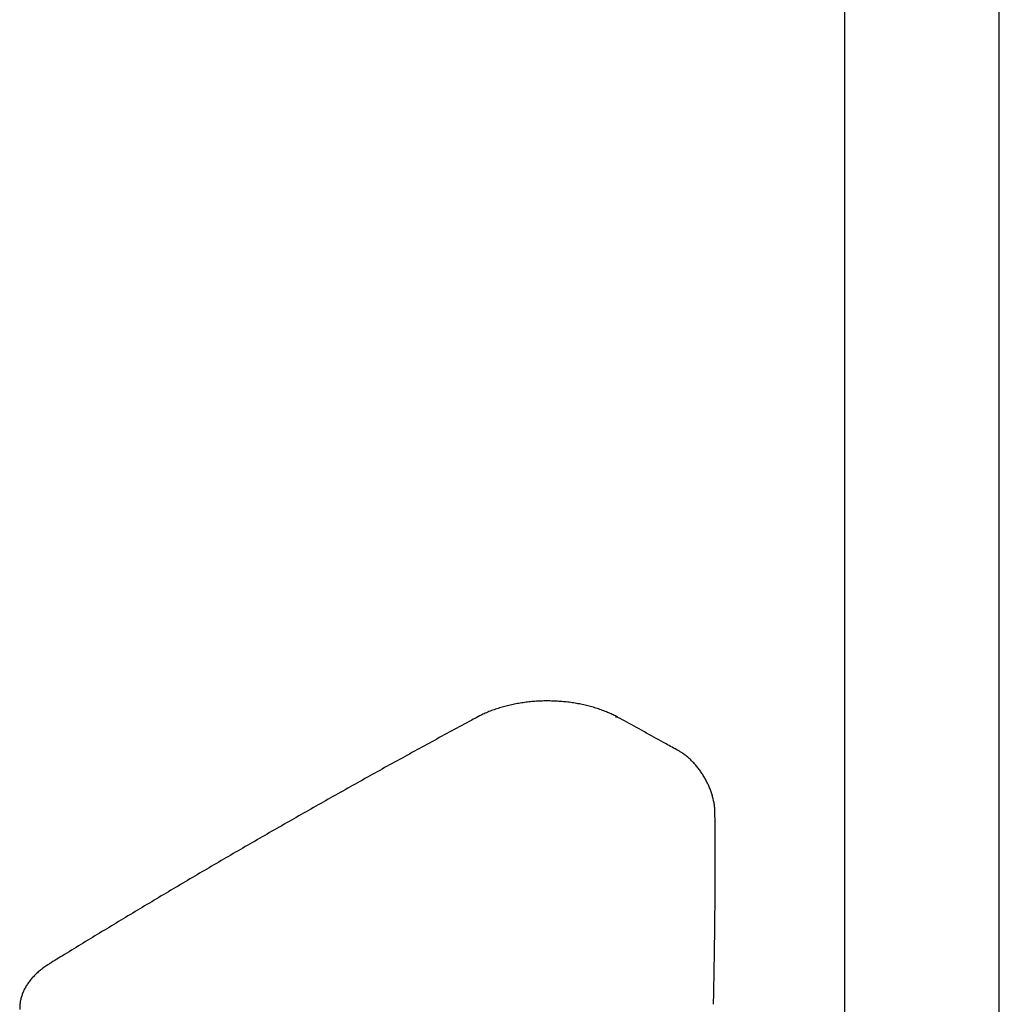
# Model space of a CAD drawing. Header units: millimetres. Extents: x 8 to 806, y 12 to 1720.
# Tile 3 of 128: x 589 to 701, y 304 to 417. Entities that reach past the tile are written whole.
import ezdxf

# ---------------------------------------------------------------- set-up
doc = ezdxf.new("R2010")
doc.units = ezdxf.units.MM

msp = doc.modelspace()

# ---------------------------------------------------------------- linework, layer by layer
at = {"color": 7, "linetype": 'Continuous', "lineweight": 30}
for p, q in [((701.33, 276.1), (701.33, 481.34)), ((683.53, 477.36), (683.53, 276.1))]:
    msp.add_line(p, q, dxfattribs=at)
msp.add_arc((657.35, 336.75), 0.32, 63.4773, 112.6806, dxfattribs=at)
for points, knots in [([(657.48, 337.05), (657.44, 337.07), (657.3, 337.15), (657.09, 337.26), (656.84, 337.38), (656.58, 337.5), (656.3, 337.62), (656.02, 337.73), (655.72, 337.85), (655.43, 337.95), (655.12, 338.06), (654.82, 338.15), (654.51, 338.24), (654.2, 338.33), (653.88, 338.41), (653.56, 338.48), (653.23, 338.55), (652.9, 338.61), (652.57, 338.67), (652.23, 338.72), (651.89, 338.77), (651.56, 338.81), (651.22, 338.84), (650.88, 338.87), (650.54, 338.89), (650.19, 338.91), (649.85, 338.92), (649.5, 338.93), (649.16, 338.93), (648.81, 338.92), (648.47, 338.91), (648.13, 338.89), (647.78, 338.86), (647.44, 338.83), (647.11, 338.8), (646.77, 338.75), (646.43, 338.71), (646.1, 338.65), (645.77, 338.59), (645.44, 338.53), (645.12, 338.46), (644.8, 338.38), (644.48, 338.3), (644.17, 338.22), (643.86, 338.12), (643.55, 338.02), (643.25, 337.92), (642.95, 337.81), (642.66, 337.7), (642.38, 337.58), (642.1, 337.46), (641.83, 337.33), (641.59, 337.21), (641.44, 337.13), (641.38, 337.1)], [0, 0, 0, 0, 0.011214, 0.030945, 0.048134, 0.066198, 0.085859, 0.105563, 0.125287, 0.145, 0.164672, 0.184278, 0.203792, 0.223211, 0.242709, 0.262291, 0.28193, 0.301597, 0.32126, 0.340884, 0.360439, 0.379899, 0.399249, 0.418738, 0.438266, 0.457822, 0.477393, 0.496968, 0.516533, 0.536078, 0.555592, 0.575062, 0.594489, 0.613976, 0.633506, 0.653066, 0.672641, 0.692212, 0.711762, 0.731275, 0.750761, 0.770189, 0.789735, 0.80937, 0.829064, 0.848786, 0.868499, 0.888166, 0.907773, 0.927507, 0.946941, 0.966372, 0.985796, 1, 1, 1, 1]), ([(641.37, 337.09), (641.14, 336.97), (640.15, 336.44), (638.39, 335.48), (636.1, 334.24), (633.81, 332.98), (631.53, 331.73), (629.25, 330.47), (626.99, 329.2), (624.73, 327.93), (622.48, 326.66), (620.24, 325.38), (618, 324.1), (615.77, 322.82), (613.54, 321.53), (611.33, 320.24), (609.12, 318.94), (606.92, 317.64), (604.72, 316.33), (602.53, 315.03), (600.35, 313.71), (598.18, 312.4), (596.01, 311.08), (593.99, 309.84), (592.69, 309.03), (592.11, 308.68)], [0, 0, 0, 0, 0.013351, 0.058575, 0.103834, 0.149115, 0.194405, 0.23964, 0.284873, 0.330107, 0.375341, 0.420575, 0.465809, 0.511043, 0.556276, 0.601508, 0.646741, 0.691974, 0.737207, 0.782439, 0.827672, 0.872905, 0.918139, 0.963372, 1, 1, 1, 1]), ([(664.42, 333.22), (663.95, 333.48), (661.99, 334.57), (659.68, 335.84), (657.83, 336.86), (657.49, 337.04)], [0, 0, 0, 0, 0.200607, 0.854206, 1, 1, 1, 1]), ([(668.65, 326.08), (668.65, 326.1), (668.64, 326.18), (668.64, 326.33), (668.63, 326.53), (668.6, 326.75), (668.58, 326.97), (668.54, 327.2), (668.5, 327.42), (668.44, 327.65), (668.38, 327.89), (668.32, 328.12), (668.25, 328.35), (668.17, 328.58), (668.08, 328.81), (667.99, 329.04), (667.89, 329.26), (667.78, 329.49), (667.67, 329.71), (667.56, 329.93), (667.43, 330.14), (667.31, 330.35), (667.18, 330.56), (667.04, 330.76), (666.9, 330.96), (666.75, 331.15), (666.6, 331.34), (666.44, 331.53), (666.28, 331.71), (666.12, 331.89), (665.95, 332.06), (665.78, 332.22), (665.6, 332.38), (665.42, 332.53), (665.24, 332.68), (665.06, 332.82), (664.88, 332.94), (664.72, 333.04), (664.57, 333.14), (664.47, 333.19), (664.42, 333.22)], [0, 0, 0, 0, 0.007364, 0.031005, 0.056807, 0.082636, 0.11005, 0.137511, 0.165012, 0.192544, 0.220094, 0.247649, 0.275198, 0.30273, 0.330237, 0.357708, 0.385136, 0.412514, 0.439837, 0.467103, 0.494314, 0.521282, 0.548135, 0.575082, 0.602127, 0.629271, 0.656516, 0.68386, 0.711299, 0.738828, 0.766443, 0.794134, 0.821895, 0.849715, 0.877584, 0.905493, 0.93343, 0.955349, 0.977567, 1, 1, 1, 1]), ([(668.48, 304.05), (668.49, 304.22), (668.51, 305.14), (668.54, 306.81), (668.58, 309.05), (668.61, 311.3), (668.64, 313.54), (668.66, 315.78), (668.67, 318.01), (668.67, 320.23), (668.67, 322.45), (668.66, 324.4), (668.65, 325.61), (668.64, 326.08)], [0, 0, 0, 0, 0.022762, 0.124124, 0.225652, 0.327276, 0.42892, 0.530496, 0.631807, 0.732967, 0.834217, 0.935472, 1, 1, 1, 1]), ([(592.1, 308.67), (592.06, 308.64), (591.93, 308.56), (591.72, 308.42), (591.49, 308.26), (591.27, 308.1), (591.06, 307.93), (590.85, 307.76), (590.66, 307.58), (590.47, 307.4), (590.29, 307.21), (590.12, 307.03), (589.96, 306.84), (589.81, 306.64), (589.67, 306.45), (589.54, 306.25), (589.41, 306.05), (589.3, 305.85), (589.2, 305.64), (589.1, 305.43), (589.02, 305.22), (588.95, 305.01), (588.89, 304.81), (588.83, 304.6), (588.79, 304.38), (588.76, 304.17), (588.74, 303.96), (588.72, 303.75), (588.72, 303.58), (588.72, 303.47), (588.72, 303.44)], [0, 0, 0, 0, 0.022447, 0.060345, 0.098591, 0.137443, 0.175133, 0.212973, 0.250906, 0.288871, 0.326785, 0.364578, 0.402183, 0.439584, 0.476568, 0.513623, 0.55074, 0.587838, 0.624837, 0.661666, 0.698261, 0.734562, 0.770505, 0.806199, 0.841998, 0.877758, 0.913477, 0.949152, 0.984784, 1, 1, 1, 1])]:
    msp.add_open_spline(points, degree=3, knots=knots, dxfattribs=at)

doc.saveas('drawing.dxf')
